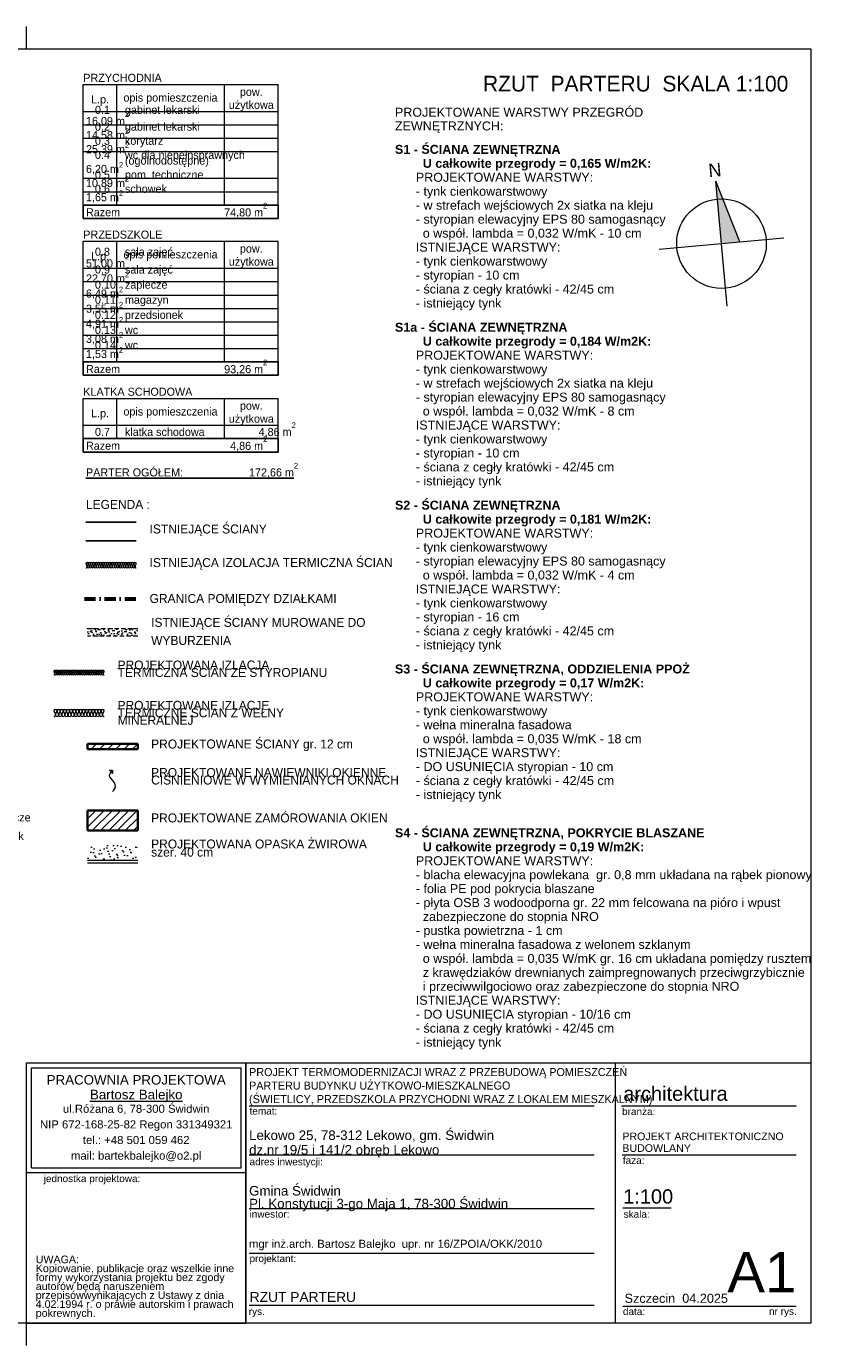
# Model space of a CAD drawing. Extents: x -613240 to -325500, y -25863 to 152403.
# Tile 122 of 254: x -412394 to -394469, y 14953 to 44403. Entities that reach past the tile are written whole.
import ezdxf

# ---------------------------------------------------------------- set-up
doc = ezdxf.new("R2010")
doc.units = 0
doc.header["$MEASUREMENT"] = 0
doc.linetypes.add('Krawędzie ukryte', pattern=[150, 100, -50])
doc.linetypes.add('Kreski i kropki', pattern=[450, 250, -100, 0, -100])
for name, color, linetype in [('A-Okna', 7, 'Continuous'), ('Arch ocieplenie', 7, 'Continuous'), ('Arch zmurowania', 7, 'Continuous'), ('Inwent Izolacje', 7, 'Continuous')]:
    doc.layers.add(name, color=color, linetype=linetype)
for name, color, linetype, lineweight, true_color in [('A-Okna_Nr_Pióra__9', 7, 'Continuous', 13, 0x3dad99), ('Arch ocieplenie_Nr_Pióra__44', 7, 'Continuous', 13, 0x029e21), ('Arch ocieplenie_Nr_Pióra__9', 7, 'Continuous', 13, 0x3dad99), ('Arch okna_Nr_Pióra__82', 7, 'Continuous', 20, 0xaaaaaa), ('Arch wyburzenia_Nr_Pióra__2', 7, 'Continuous', 13, 0x7f7f7f), ('Arch wykończenie_Nr_Pióra__3', 7, 'Continuous', 18, 0xff6600), ('Inwent Izolacje_Nr_Pióra__2', 7, 'Continuous', 13, 0x7f7f7f), ('INWENT.ŚCIANY_Nr_Pióra__2', 7, 'Continuous', 13, 0x7f7f7f)]:
    doc.layers.add(name, color=color, linetype=linetype, lineweight=lineweight, true_color=true_color)
for name, color, linetype, lineweight in [('Arch opisy_Nr_Pióra__1', 7, 'Continuous', 25), ('Arch opisy_Nr_Pióra__21', 7, 'Continuous', 9), ('Arch opisy_Nr_Pióra__5', 7, 'Continuous', 13), ('Arch opisy_Nr_Pióra__95', 6, 'Continuous', 13), ('ARCH TABELA_Nr_Pióra__1', 7, 'Continuous', 25), ('ARCH TABELA_Nr_Pióra__21', 7, 'Continuous', 9), ('ARCH TABELA_Nr_Pióra__7', 7, 'Continuous', 13), ('Arch tabelki_Nr_Pióra__21', 7, 'Continuous', 9), ('Arch teren_Nr_Pióra__5', 7, 'Continuous', 13), ('arch wypelnienia_Nr_Pióra__21', 7, 'Continuous', 9), ('Arch zmurowania_Nr_Pióra__21', 7, 'Continuous', 9), ('Arch zmurowania_Nr_Pióra__27', 7, 'Continuous', 35), ('INWENT KONST. DREWNIANA_Nr_Pióra__20', 1, 'Continuous', 60), ('INWENT OPISY_Nr_Pióra__21', 7, 'Continuous', 9), ('INWENT.ŚCIANY_Nr_Pióra__1', 7, 'Continuous', 25)]:
    doc.layers.add(name, color=color, linetype=linetype, lineweight=lineweight)
doc.styles.add('GENERATED_STYLE_10', font='arial.ttf')
doc.styles.add('GENERATED_STYLE_4', font='txt')
doc.styles.add('GENERATED_STYLE_5', font='txt')
doc.styles.add('GENERATED_STYLE_6', font='txt')
doc.styles.add('GENERATED_STYLE_7', font='arial.ttf')
doc.styles.add('GENERATED_STYLE_8', font='arial.ttf')
doc.styles.add('GENERATED_STYLE_9', font='arial.ttf')
doc.dimstyles.new('GENERATED_STYLE__9', dxfattribs={"dimtxt": 0.18, "dimasz": 109.44, "dimexe": 0.18, "dimexo": 0.0625, "dimgap": 0.09, "dimtad": 0, "dimtih": 1, "dimtoh": 1, "dimdec": 4, "dimzin": 0, "dimdsep": 46, "dimcen": 0.09, "dimadec": 0, "dimazin": 0, "dimtfac": 1, "dimtdec": 4, "dimtmove": 0, "dimatfit": 3, "dimldrblk": 'ARROWHEAD_11', "dimfxl": 0, "dimtolj": 1, "dimtzin": 0, "dimarcsym": 0})
pattern_1 = [(45, (0, 0), (-91.92388, 91.92388), [])]

# ---------------------------------------------------------------- blocks, each defined once
blk = doc.blocks.new('Izolacja cieplna 14_1', base_point=(-411779, 28995))
at = {"layer": 'Arch ocieplenie_Nr_Pióra__44', "linetype": 'Continuous'}
for p, q in [((-411777, 29108), (-411747, 29043)), ((-411742, 29043), (-411712, 29108)), ((-411707, 29108), (-411677, 29043)), ((-411672, 29043), (-411642, 29108)), ((-411637, 29108), (-411607, 29043)), ((-411602, 29043), (-411572, 29108)), ((-411567, 29108), (-411537, 29043)), ((-411532, 29043), (-411502, 29108)), ((-411497, 29108), (-411467, 29043)), ((-411462, 29043), (-411432, 29108)), ((-411427, 29108), (-411397, 29043)), ((-411392, 29043), (-411362, 29108)), ((-411357, 29108), (-411327, 29043)), ((-411322, 29043), (-411292, 29108)), ((-411287, 29108), (-411257, 29043)), ((-411252, 29043), (-411222, 29108)), ((-411217, 29108), (-411187, 29043)), ((-411182, 29043), (-411152, 29108)), ((-411147, 29108), (-411117, 29043)), ((-411112, 29043), (-411082, 29108)), ((-411077, 29108), (-411047, 29043)), ((-411042, 29043), (-411012, 29108)), ((-411007, 29108), (-410977, 29043)), ((-410972, 29043), (-410942, 29108)), ((-410937, 29108), (-410907, 29043)), ((-410902, 29043), (-410872, 29108)), ((-410867, 29108), (-410837, 29043)), ((-410832, 29043), (-410802, 29108)), ((-410797, 29108), (-410767, 29043)), ((-410762, 29043), (-410732, 29108)), ((-410727, 29108), (-410697, 29043)), ((-410692, 29043), (-410662, 29108))]:
    blk.add_line(p, q, dxfattribs=at)
for centre, start_param, end_param in [((-411744, 29121), 5.870392, 9.837571), ((-411674, 29121), 5.870392, 9.837571), ((-411604, 29121), 5.870392, 9.837571), ((-411534, 29121), 5.870392, 9.837571), ((-411464, 29121), 5.870392, 9.837571), ((-411394, 29121), 5.870392, 9.837571), ((-411324, 29121), 5.870392, 9.837571), ((-411254, 29121), 5.870392, 9.837571), ((-411184, 29121), 5.870392, 9.837571), ((-411114, 29121), 5.870392, 9.837571), ((-411044, 29121), 5.870392, 9.837571), ((-410974, 29121), 5.870392, 9.837571), ((-410904, 29121), 5.870392, 9.837571), ((-410834, 29121), 5.870392, 9.837571), ((-410764, 29121), 5.870392, 9.837571), ((-410694, 29121), 5.870392, 9.837571), ((-411779, 29029), 4.712389, 6.695979), ((-411709, 29029), 2.7288, 6.695979), ((-411639, 29029), 2.7288, 6.695979), ((-411569, 29029), 2.7288, 6.695979), ((-411499, 29029), 2.7288, 6.695979), ((-411429, 29029), 2.7288, 6.695979), ((-411359, 29029), 2.7288, 6.695979), ((-411289, 29029), 2.7288, 6.695979), ((-411219, 29029), 2.7288, 6.695979), ((-411149, 29029), 2.7288, 6.695979), ((-411079, 29029), 2.7288, 6.695979), ((-411009, 29029), 2.7288, 6.695979), ((-410939, 29029), 2.7288, 6.695979), ((-410869, 29029), 2.7288, 6.695979), ((-410799, 29029), 2.7288, 6.695979), ((-410729, 29029), 2.7288, 6.695979), ((-410659, 29029), 2.7288, 4.712389)]:
    blk.add_ellipse(centre, major_axis=(35, 0), ratio=0.97225, start_param=start_param, end_param=end_param, dxfattribs=at)
blk = doc.blocks.new('Izolacja cieplna 14_2', base_point=(-411779, 29925))
at = {"layer": 'Arch ocieplenie_Nr_Pióra__9', "linetype": 'Continuous'}
for p, q in [((-411778, 29996), (-411760, 29955)), ((-411756, 29955), (-411738, 29996)), ((-411735, 29996), (-411717, 29955)), ((-411713, 29955), (-411695, 29996)), ((-411692, 29996), (-411674, 29955)), ((-411670, 29955), (-411652, 29996)), ((-411648, 29996), (-411631, 29955)), ((-411627, 29955), (-411609, 29996)), ((-411605, 29996), (-411587, 29955)), ((-411584, 29955), (-411566, 29996)), ((-411562, 29996), (-411544, 29955)), ((-411541, 29955), (-411523, 29996)), ((-411519, 29996), (-411501, 29955)), ((-411498, 29955), (-411480, 29996)), ((-411476, 29996), (-411458, 29955)), ((-411455, 29955), (-411437, 29996)), ((-411433, 29996), (-411415, 29955)), ((-411412, 29955), (-411394, 29996)), ((-411390, 29996), (-411372, 29955)), ((-411368, 29955), (-411351, 29996)), ((-411347, 29996), (-411329, 29955)), ((-411325, 29955), (-411307, 29996)), ((-411304, 29996), (-411286, 29955)), ((-411282, 29955), (-411264, 29996)), ((-411261, 29996), (-411243, 29955)), ((-411239, 29955), (-411221, 29996)), ((-411218, 29996), (-411200, 29955)), ((-411196, 29955), (-411178, 29996)), ((-411175, 29996), (-411157, 29955)), ((-411153, 29955), (-411135, 29996)), ((-411132, 29996), (-411114, 29955)), ((-411110, 29955), (-411092, 29996)), ((-411088, 29996), (-411071, 29955)), ((-411067, 29955), (-411049, 29996)), ((-411045, 29996), (-411027, 29955)), ((-411024, 29955), (-411006, 29996)), ((-411002, 29996), (-410984, 29955)), ((-410981, 29955), (-410963, 29996)), ((-410959, 29996), (-410941, 29955)), ((-410938, 29955), (-410920, 29996)), ((-410916, 29996), (-410898, 29955)), ((-410895, 29955), (-410877, 29996)), ((-410873, 29996), (-410855, 29955)), ((-410852, 29955), (-410834, 29996)), ((-410830, 29996), (-410812, 29955)), ((-410808, 29955), (-410791, 29996)), ((-410787, 29996), (-410769, 29955)), ((-410765, 29955), (-410747, 29996)), ((-410744, 29996), (-410726, 29955)), ((-410722, 29955), (-410704, 29996)), ((-410701, 29996), (-410683, 29955)), ((-410679, 29955), (-410661, 29996))]:
    blk.add_line(p, q, dxfattribs=at)
for centre, start_param, end_param in [((-411758, 30004), 5.870392, 9.837571), ((-411779, 29947), 4.712389, 6.695979), ((-411736, 29947), 2.7288, 6.695979), ((-411715, 30004), 5.870392, 9.837571), ((-411693, 29947), 2.7288, 6.695979), ((-411672, 30004), 5.870392, 9.837571), ((-411650, 29947), 2.7288, 6.695979), ((-411629, 30004), 5.870392, 9.837571), ((-411607, 29947), 2.7288, 6.695979), ((-411586, 30004), 5.870392, 9.837571), ((-411564, 29947), 2.7288, 6.695979), ((-411543, 30004), 5.870392, 9.837571), ((-411521, 29947), 2.7288, 6.695979), ((-411499, 30004), 5.870392, 9.837571), ((-411478, 29947), 2.7288, 6.695979), ((-411456, 30004), 5.870392, 9.837571), ((-411435, 29947), 2.7288, 6.695979), ((-411413, 30004), 5.870392, 9.837571), ((-411392, 29947), 2.7288, 6.695979), ((-411370, 30004), 5.870392, 9.837571), ((-411349, 29947), 2.7288, 6.695979), ((-411327, 30004), 5.870392, 9.837571), ((-411306, 29947), 2.7288, 6.695979), ((-411284, 30004), 5.870392, 9.837571), ((-411263, 29947), 2.7288, 6.695979), ((-411241, 30004), 5.870392, 9.837571), ((-411219, 29947), 2.7288, 6.695979), ((-411198, 30004), 5.870392, 9.837571), ((-411176, 29947), 2.7288, 6.695979), ((-411155, 30004), 5.870392, 9.837571), ((-411133, 29947), 2.7288, 6.695979), ((-411112, 30004), 5.870392, 9.837571), ((-411090, 29947), 2.7288, 6.695979), ((-411069, 30004), 5.870392, 9.837571), ((-411047, 29947), 2.7288, 6.695979), ((-411026, 30004), 5.870392, 9.837571), ((-411004, 29947), 2.7288, 6.695979), ((-410983, 30004), 5.870392, 9.837571), ((-410961, 29947), 2.7288, 6.695979), ((-410939, 30004), 5.870392, 9.837571), ((-410918, 29947), 2.7288, 6.695979), ((-410896, 30004), 5.870392, 9.837571), ((-410875, 29947), 2.7288, 6.695979), ((-410853, 30004), 5.870392, 9.837571), ((-410832, 29947), 2.7288, 6.695979), ((-410810, 30004), 5.870392, 9.837571), ((-410789, 29947), 2.7288, 6.695979), ((-410767, 30004), 5.870392, 9.837571), ((-410746, 29947), 2.7288, 6.695979), ((-410724, 30004), 5.870392, 9.837571), ((-410703, 29947), 2.7288, 6.695979), ((-410681, 30004), 5.870392, 9.837571), ((-410659, 29947), 2.7288, 4.712389)]:
    blk.add_ellipse(centre, major_axis=(21.5, 0), ratio=0.987434, start_param=start_param, end_param=end_param, dxfattribs=at)
blk = doc.blocks.new('Ściana_1', base_point=(-411029, 28325))
at = {"layer": 'Arch zmurowania_Nr_Pióra__21', "linetype": 'Continuous'}
h = blk.add_hatch(dxfattribs=at)
h.set_pattern_fill('Common_Brick', color=256, style=0, pattern_type=2)
h.set_pattern_definition(pattern_1)
h.paths.add_polyline_path([(-411029, 28265), (-409909, 28265), (-409909, 28385), (-411029, 28385)], flags=0)
at = {"layer": 'Arch zmurowania_Nr_Pióra__27', "linetype": 'Continuous'}
for p, q in [((-409909, 28385), (-411029, 28385)), ((-411029, 28385), (-411029, 28265)), ((-409909, 28265), (-409909, 28385)), ((-411029, 28265), (-409909, 28265))]:
    blk.add_line(p, q, dxfattribs=at)
blk = doc.blocks.new('Ściana_7', base_point=(-411029, 26675))
at = {"layer": 'Arch zmurowania_Nr_Pióra__21', "linetype": 'Continuous'}
h = blk.add_hatch(dxfattribs=at)
h.set_pattern_fill('Common_Brick', color=256, style=0, pattern_type=2)
h.set_pattern_definition(pattern_1)
h.paths.add_polyline_path([(-411029, 26450), (-409909, 26450), (-409909, 26900), (-411029, 26900)], flags=0)
at = {"layer": 'Arch zmurowania_Nr_Pióra__27', "linetype": 'Continuous'}
for p, q in [((-409909, 26900), (-411029, 26900)), ((-411029, 26900), (-411029, 26450)), ((-409909, 26450), (-409909, 26900)), ((-411029, 26450), (-409909, 26450))]:
    blk.add_line(p, q, dxfattribs=at)
blk = doc.blocks.new('Izolacja cieplna 14_282', base_point=(-411064, 32315))
at = {"layer": 'Inwent Izolacje_Nr_Pióra__2', "linetype": 'Continuous'}
for p, q in [((-411062, 32400), (-411041, 32351)), ((-411037, 32351), (-411016, 32400)), ((-411011, 32400), (-410990, 32351)), ((-410986, 32351), (-410965, 32400)), ((-410961, 32400), (-410939, 32351)), ((-410935, 32351), (-410914, 32400)), ((-410910, 32400), (-410888, 32351)), ((-410884, 32351), (-410863, 32400)), ((-410859, 32400), (-410838, 32351)), ((-410833, 32351), (-410812, 32400)), ((-410808, 32400), (-410787, 32351)), ((-410782, 32351), (-410761, 32400)), ((-410757, 32400), (-410736, 32351)), ((-410731, 32351), (-410710, 32400)), ((-410706, 32400), (-410685, 32351)), ((-410681, 32351), (-410659, 32400)), ((-410655, 32400), (-410634, 32351)), ((-410630, 32351), (-410608, 32400)), ((-410604, 32400), (-410583, 32351)), ((-410579, 32351), (-410558, 32400)), ((-410553, 32400), (-410532, 32351)), ((-410528, 32351), (-410507, 32400)), ((-410502, 32400), (-410481, 32351)), ((-410477, 32351), (-410456, 32400)), ((-410451, 32400), (-410430, 32351)), ((-410426, 32351), (-410405, 32400)), ((-410401, 32400), (-410379, 32351)), ((-410375, 32351), (-410354, 32400)), ((-410350, 32400), (-410328, 32351)), ((-410324, 32351), (-410303, 32400)), ((-410299, 32400), (-410278, 32351)), ((-410273, 32351), (-410252, 32400)), ((-410248, 32400), (-410227, 32351)), ((-410222, 32351), (-410201, 32400)), ((-410197, 32400), (-410176, 32351)), ((-410171, 32351), (-410150, 32400)), ((-410146, 32400), (-410125, 32351)), ((-410121, 32351), (-410099, 32400)), ((-410095, 32400), (-410074, 32351)), ((-410070, 32351), (-410048, 32400)), ((-410044, 32400), (-410023, 32351)), ((-410019, 32351), (-409998, 32400)), ((-409993, 32400), (-409972, 32351)), ((-409968, 32351), (-409947, 32400))]:
    blk.add_line(p, q, dxfattribs=at)
for centre, start_param, end_param in [((-411039, 32410), 4.299595, 8.266775), ((-410988, 32410), 4.299595, 8.266775), ((-410937, 32410), 4.299595, 8.266775), ((-410886, 32410), 4.299595, 8.266775), ((-410835, 32410), 4.299595, 8.266775), ((-410784, 32410), 4.299595, 8.266775), ((-410734, 32410), 4.299595, 8.266775), ((-410683, 32410), 4.299595, 8.266775), ((-410632, 32410), 4.299595, 8.266775), ((-410581, 32410), 4.299595, 8.266775), ((-410530, 32410), 4.299595, 8.266775), ((-410479, 32410), 4.299595, 8.266775), ((-410428, 32410), 4.299595, 8.266775), ((-410377, 32410), 4.299595, 8.266775), ((-410326, 32410), 4.299595, 8.266775), ((-410275, 32410), 4.299595, 8.266775), ((-410224, 32410), 4.299595, 8.266775), ((-410174, 32410), 4.299595, 8.266775), ((-410123, 32410), 4.299595, 8.266775), ((-410072, 32410), 4.299595, 8.266775), ((-410021, 32410), 4.299595, 8.266775), ((-409970, 32410), 4.299595, 8.266775), ((-411064, 32341), 3.141593, 5.125182), ((-411014, 32341), 1.158004, 5.125183), ((-410963, 32341), 1.158004, 5.125183), ((-410912, 32341), 1.158004, 5.125183), ((-410861, 32341), 1.158004, 5.125183), ((-410810, 32341), 1.158004, 5.125183), ((-410759, 32341), 1.158004, 5.125183), ((-410708, 32341), 1.158004, 5.125183), ((-410657, 32341), 1.158004, 5.125183), ((-410606, 32341), 1.158004, 5.125183), ((-410555, 32341), 1.158004, 5.125183), ((-410504, 32341), 1.158004, 5.125183), ((-410454, 32341), 1.158004, 5.125183), ((-410403, 32341), 1.158004, 5.125183), ((-410352, 32341), 1.158004, 5.125183), ((-410301, 32341), 1.158004, 5.125183), ((-410250, 32341), 1.158004, 5.125183), ((-410199, 32341), 1.158004, 5.125183), ((-410148, 32341), 1.158004, 5.125183), ((-410097, 32341), 1.158004, 5.125183), ((-410046, 32341), 1.158004, 5.125183), ((-409995, 32341), 1.158004, 5.125183), ((-409944, 32341), 1.158004, 3.141593)]:
    blk.add_ellipse(centre, major_axis=(0, 25.5), ratio=0.997382, start_param=start_param, end_param=end_param, dxfattribs=at)
blk = doc.blocks.new('Krzywa_5', base_point=(-410469, 27325))
at = {"layer": 'A-Okna_Nr_Pióra__9', "linetype": 'Continuous'}
blk.add_hatch(color=256, dxfattribs=at).paths.add_polyline_path([(-410469, 27795), (-410470, 27725), (-410540, 27796)], flags=0)
for p, q in [((-410469, 27795), (-410540, 27796)), ((-410470, 27725), (-410540, 27796)), ((-410469, 27795), (-410470, 27725))]:
    blk.add_line(p, q, dxfattribs=at)
at = {"layer": 'A-Okna_Nr_Pióra__9', "linetype": 'Continuous', "flags": 128}
blk.add_lwpolyline([(-410469, 27325), (-410440, 27356), (-410419, 27391), (-410407, 27436), (-410409, 27474), (-410422, 27511), (-410469, 27575), (-410529, 27649), (-410536, 27681), (-410532, 27711), (-410505, 27760)], dxfattribs=at)
blk = doc.blocks.new('ARROWHEAD_11')
at = {"color": 0, "linetype": 'Continuous', "lineweight": 0}
blk.add_line((0, 0), (-1, 0), dxfattribs=at)
at = {"color": 0, "linetype": 'Continuous', "lineweight": 0, "const_width": 0.25, "flags": 128}
blk.add_lwpolyline([(-0.125, 0, 1), (0.125, 0, 1)], format="xyb", close=True, dxfattribs=at)

msp = doc.modelspace()

# ---------------------------------------------------------------- hatches: boundary and pattern name
at = {"layer": 'Arch okna_Nr_Pióra__82', "linetype": 'Continuous'}
h = msp.add_hatch(dxfattribs=at)
h.set_pattern_fill('Render', color=256, style=0, pattern_type=2)
h.set_pattern_definition([(45, (0, 350), (-111.36932, 111.36932), [0, -105, 0, -157.5]), (110, (350, 350), (148.00159, 53.86817), [0, -77, 0, -133])])
h.paths.add_polyline_path([(-409909.5, 26125.5), (-411029.5, 26125.5), (-411029.5, 25785.5), (-409909.5, 25785.5)], flags=0)
at = {"layer": 'Arch wyburzenia_Nr_Pióra__2', "linetype": 'Continuous'}
h = msp.add_hatch(dxfattribs=at)
h.set_pattern_fill('Cut_Stone', color=256, style=0, pattern_type=2)
h.set_pattern_definition([(45, (0, 200), (-63.63961, 63.63961), [0, -60, 0, -90]), (110, (200, 200), (84.572336, 30.781813), [0, -44, 0, -76])])
h.paths.add_polyline_path([(-411029.5, 30790.5), (-409909.5, 30790.5), (-409909.5, 30960.5), (-411029.5, 30960.5)], flags=0)
at = {"layer": 'arch wypelnienia_Nr_Pióra__21', "linetype": 'Continuous'}
msp.add_hatch(color=256, dxfattribs=at).paths.add_polyline_path([(-397006.5, 40948.5), (-396472.6, 39590.9), (-396880.9, 39554.2)], flags=0)

# ---------------------------------------------------------------- linework, layer by layer
at = {"layer": 'Arch opisy_Nr_Pióra__1', "linetype": 'Continuous'}
for p, q in [((-411124.5, 40413.1), (-411124.5, 40113.1)), ((-411124.5, 40413.1), (-406774.5, 40413.1)), ((-406774.5, 40413.1), (-406774.5, 40113.1)), ((-411124.5, 40113.1), (-406774.5, 40113.1)), ((-411124.5, 36913.1), (-411124.5, 36613.1)), ((-411124.5, 36913.1), (-406774.5, 36913.1)), ((-406774.5, 36913.1), (-406774.5, 36613.1)), ((-411124.5, 36613.1), (-406774.5, 36613.1)), ((-411124.5, 35200.8), (-411124.5, 34900.8)), ((-411124.5, 35200.8), (-406774.5, 35200.8)), ((-406774.5, 35200.8), (-406774.5, 34900.8)), ((-411124.5, 34900.8), (-406774.5, 34900.8))]:
    msp.add_line(p, q, dxfattribs=at)
at = {"layer": 'Arch opisy_Nr_Pióra__21', "linetype": 'Continuous'}
for p, q in [((-411124.5, 43106.1), (-406774.5, 43106.1)), ((-411124.5, 40413.1), (-411124.5, 43106.1)), ((-410374.5, 40413.1), (-410374.5, 43106.1)), ((-407974.5, 40413.1), (-407974.5, 43106.1)), ((-406774.5, 40413.1), (-406774.5, 43106.1)), ((-411124.5, 42506.1), (-406774.5, 42506.1)), ((-411124.5, 42206.1), (-406774.5, 42206.1)), ((-411124.5, 41906.1), (-406774.5, 41906.1)), ((-411124.5, 41607.8), (-406774.5, 41607.8)), ((-411124.5, 41011.4), (-406774.5, 41011.4)), ((-411124.5, 40711.4), (-406774.5, 40711.4)), ((-411124.5, 39606.1), (-406774.5, 39606.1)), ((-411124.5, 36913.1), (-411124.5, 39606.1)), ((-410374.5, 36913.1), (-410374.5, 39606.1)), ((-407974.5, 36913.1), (-407974.5, 39606.1)), ((-406774.5, 36913.1), (-406774.5, 39606.1)), ((-411124.5, 39006.1), (-406774.5, 39006.1)), ((-411124.5, 38706.1), (-406774.5, 38706.1)), ((-411124.5, 38406.1), (-406774.5, 38406.1)), ((-411124.5, 38106.1), (-407974.5, 38106.1)), ((-407974.5, 38106.1), (-406774.5, 38106.1)), ((-411124.5, 37807.8), (-406774.5, 37807.8)), ((-411124.5, 37511.4), (-406774.5, 37511.4)), ((-411124.5, 37211.4), (-406774.5, 37211.4)), ((-411124.5, 36099.1), (-406774.5, 36099.1)), ((-411124.5, 35200.8), (-411124.5, 36099.1)), ((-410374.5, 35200.8), (-410374.5, 36099.1)), ((-407974.5, 35200.8), (-407974.5, 36099.1)), ((-406774.5, 35200.8), (-406774.5, 36099.1)), ((-411124.5, 35499.1), (-406774.5, 35499.1)), ((-411124.5, 35499.1), (-406774.5, 35499.1))]:
    msp.add_line(p, q, dxfattribs=at)
at = {"layer": 'ARCH TABELA_Nr_Pióra__21', "linetype": 'Continuous'}
for p, q in [((-412389.9, 43902.6), (-412389.9, 44402.6)), ((-412389.9, 43902.6), (-412389.9, 44402.6)), ((-435639.9, 43902.6), (-394889.9, 43902.6)), ((-394889.9, 43902.6), (-394889.9, 15452.6)), ((-396755.4, 38159.8), (-397006.5, 40948.5)), ((-396472.6, 39590.9), (-397006.5, 40948.5)), ((-398275.3, 39428.6), (-395486.6, 39679.7)), ((-412389.9, 15452.6), (-412389.9, 21263.8)), ((-412389.9, 21263.8), (-407496.3, 21263.8)), ((-412389.9, 18817), (-412389.9, 21263.8)), ((-412389.9, 21263.8), (-394889.9, 21263.8)), ((-407496.3, 21263.8), (-407496.3, 15452.6)), ((-407496.3, 18817), (-407496.3, 21263.8)), ((-399251.6, 21263.8), (-399251.6, 15452.6)), ((-394889.9, 21263.8), (-394889.9, 15452.6)), ((-412283.6, 18923.4), (-412283.6, 21157.4)), ((-412283.6, 21157.4), (-407602.7, 21157.4)), ((-407602.7, 18923.4), (-407602.7, 21157.4)), ((-407496.3, 15452.6), (-407496.3, 20863.8)), ((-407424.1, 20307.4), (-399724.3, 20307.4)), ((-399112.3, 20307.4), (-395213, 20307.4)), ((-407424.1, 19213.8), (-399724.3, 19213.8)), ((-399094.9, 19213.8), (-395213, 19213.8)), ((-412283.6, 18923.4), (-407602.7, 18923.4)), ((-412389.9, 18817), (-407496.3, 18817)), ((-407424.1, 18013.8), (-399724.3, 18013.8)), ((-399083.1, 18031.1), (-398003.4, 18031.1)), ((-407424.1, 17013.8), (-399724.3, 17013.8)), ((-407424.1, 15852.6), (-399724.3, 15852.6)), ((-399083.1, 15835), (-396801.3, 15835)), ((-396801.3, 15835), (-395213, 15835)), ((-394889.9, 15452.6), (-435639.9, 15452.6)), ((-412389.9, 15452.6), (-407496.3, 15452.6)), ((-412389.9, 14952.6), (-412389.9, 15452.6)), ((-394889.9, 15452.6), (-407496.3, 15452.6))]:
    msp.add_line(p, q, dxfattribs=at)
msp.add_circle((-396880.9, 39554.2), 1000, dxfattribs=at)
at = {"layer": 'Arch teren_Nr_Pióra__5', "linetype": 'Continuous'}
for p, q in [((-409909.5, 25785.5), (-411029.5, 25785.5)), ((-409909.5, 25725.5), (-411029.5, 25725.5))]:
    msp.add_line(p, q, dxfattribs=at)
at = {"layer": 'Arch wykończenie_Nr_Pióra__3', "linetype": 'Continuous'}
for p, q in [((-411779.5, 30025.5), (-410659.5, 30025.5)), ((-411779.5, 29155.5), (-410659.5, 29155.5))]:
    msp.add_line(p, q, dxfattribs=at)
at = {"layer": 'INWENT KONST. DREWNIANA_Nr_Pióra__20', "linetype": 'Kreski i kropki'}
msp.add_line((-411099.5, 31625.5), (-409909.5, 31625.5), dxfattribs=at)
at = {"layer": 'INWENT.ŚCIANY_Nr_Pióra__1', "linetype": 'Continuous'}
for p, q in [((-411064.5, 33335.5), (-409944.5, 33335.5)), ((-409944.5, 32915.5), (-411064.5, 32915.5))]:
    msp.add_line(p, q, dxfattribs=at)
at = {"layer": 'INWENT.ŚCIANY_Nr_Pióra__2', "linetype": 'Continuous'}
msp.add_line((-411064.5, 32435.5), (-409944.5, 32435.5), dxfattribs=at)
at = {"layer": 'INWENT.ŚCIANY_Nr_Pióra__2', "linetype": 'Krawędzie ukryte'}
for p, q in [((-411029.5, 30960.5), (-409909.5, 30960.5)), ((-409909.5, 30790.5), (-411029.5, 30790.5))]:
    msp.add_line(p, q, dxfattribs=at)

# ---------------------------------------------------------------- block references
at = {"layer": 'A-Okna', "color": 135, "linetype": 'Continuous', "lineweight": 13, "true_color": 0x3dad99}
msp.add_blockref('Krzywa_5', (-410469.5, 27324.9), dxfattribs=at)
at = {"layer": 'Arch ocieplenie', "color": 104, "linetype": 'Continuous', "lineweight": 13, "true_color": 0x029e21}
for name, p in [('Izolacja cieplna 14_2', (-411779.5, 29925.5)), ('Izolacja cieplna 14_1', (-411779.5, 28995.5))]:
    msp.add_blockref(name, p, dxfattribs=at)
at = {"layer": 'Arch zmurowania'}
for name, p in [('Ściana_1', (-411029.5, 28325.5)), ('Ściana_7', (-411029.5, 26675.5))]:
    msp.add_blockref(name, p, dxfattribs=at)
at = {"layer": 'Inwent Izolacje', "color": 104, "linetype": 'Continuous', "lineweight": 13, "true_color": 0x029e21}
msp.add_blockref('Izolacja cieplna 14_282', (-411064.5, 32315.5), dxfattribs=at)

# ---------------------------------------------------------------- texts
at = {"layer": 'Arch opisy_Nr_Pióra__1', "linetype": 'Continuous', "char_height": 180}
for s, insert, attachment_point, style in [('{PRZYCHODNIA}', (-411124.5, 43161.3), 7, 'GENERATED_STYLE_5'), ('{L.p.}', (-410749.5, 42629), 8, 'GENERATED_STYLE_5'), ('{opis pomieszczenia}', (-409178.1, 42668.3), 8, 'GENERATED_STYLE_5'), ('{Razem}', (-411064.5, 40161.2), 7, 'GENERATED_STYLE_5'), ('{74,80 m\\A1{\\H0.7x;\\S2^  ;}}', (-407017.2, 40127.2), 9, 'GENERATED_STYLE_5'), ('{PRZEDSZKOLE}', (-411124.5, 39661.2), 7, 'GENERATED_STYLE_5'), ('{L.p.}', (-410749.5, 39129), 8, 'GENERATED_STYLE_5'), ('{opis pomieszczenia}', (-409178.1, 39168.3), 8, 'GENERATED_STYLE_5'), ('{Razem}', (-411064.5, 36661.2), 7, 'GENERATED_STYLE_5'), ('{93,26 m\\A1{\\H0.7x;\\S2^  ;}}', (-407017.2, 36627.2), 9, 'GENERATED_STYLE_5'), ('{KLATKA SCHODOWA}', (-411124.5, 36154.1), 7, 'GENERATED_STYLE_5'), ('{L.p.}', (-410749.5, 35621.9), 8, 'GENERATED_STYLE_5'), ('{opis pomieszczenia}', (-409178.1, 35661.2), 8, 'GENERATED_STYLE_5'), ('{   0.7     klatka schodowa                  4,86 m\\A1{\\H0.7x;\\S2^  ;}   }', (-411064.5, 35226), 7, 'GENERATED_STYLE_4'), ('{Razem}', (-411064.5, 34948.9), 7, 'GENERATED_STYLE_5'), ('{4,86 m\\A1{\\H0.7x;\\S2^  ;}}', (-407017.2, 34914.9), 9, 'GENERATED_STYLE_5'), ('{\\LPARTER OGÓŁEM:                      172,66 m\\A1{\\H0.7x;\\S2^  ;}}', (-411064.5, 34322.6), 7, 'GENERATED_STYLE_5')]:
    msp.add_mtext(s, dxfattribs=dict(at, insert=insert, attachment_point=attachment_point, style=style))
for s, insert, width, attachment_point, line_spacing_factor, style in [('{   0.1     gabinet lekarski                   16,09 m\\A1{\\H0.7x;\\S2^  ;}\\P   0.2     gabinet lekarski                   14,58 m\\A1{\\H0.7x;\\S2^  ;}\\P   0.3     korytarz                               25,39 m\\A1{\\H0.7x;\\S2^  ;}   \\P   0.4     wc dla niepełnsprawnych\\P             (ogólnodostępne)                  6,20 m\\A1{\\H0.7x;\\S2^  ;}   \\P   0.5     pom. techniczne                  10,89 m\\A1{\\H0.7x;\\S2^  ;}   \\P   0.6     schowek                                1,65 m\\A1{\\H0.7x;\\S2^  ;}   }', (-411064.5, 40438.3), 4290, 7, 0.421326, 'GENERATED_STYLE_4'), ('{pow.\\Pużytkowa}', (-407374.5, 42507.4), 1200, 8, 0.967252, 'GENERATED_STYLE_5'), ('{   0.8     sala zajęć                            51,00 m\\A1{\\H0.7x;\\S2^  ;}\\P   0.9     sala zajęć                            22,70 m\\A1{\\H0.7x;\\S2^  ;}\\P   0.10   zaplecze                                6,49 m\\A1{\\H0.7x;\\S2^  ;}   \\P   0.11   magazyn                                3,55 m\\A1{\\H0.7x;\\S2^  ;}   \\P   0.12   przedsionek                           4,91 m\\A1{\\H0.7x;\\S2^  ;}   \\P   0.13   wc                                           3,08 m\\A1{\\H0.7x;\\S2^  ;}   \\P   0.14   wc                                           1,53 m\\A1{\\H0.7x;\\S2^  ;}}', (-411064.5, 36938.3), 4290, 7, 0.458179, 'GENERATED_STYLE_4'), ('{pow.\\Pużytkowa}', (-407374.5, 39007.4), 1200, 8, 0.967252, 'GENERATED_STYLE_5'), ('{pow.\\Pużytkowa}', (-407374.5, 35500.3), 1200, 8, 0.967252, 'GENERATED_STYLE_5')]:
    msp.add_mtext(s, dxfattribs=dict(at, insert=insert, width=width, attachment_point=attachment_point, line_spacing_factor=line_spacing_factor, style=style))
at = {"layer": 'Arch opisy_Nr_Pióra__21', "linetype": 'Continuous', "insert": (-395389.9, 43299.1), "char_height": 350, "attachment_point": 3, "style": 'GENERATED_STYLE_6'}
msp.add_mtext('{RZUT  PARTERU  SKALA 1:100}', dxfattribs=at)
at = {"layer": 'Arch opisy_Nr_Pióra__21', "linetype": 'Continuous', "insert": (-404168.5, 42586), "char_height": 200, "width": 9728.552, "attachment_point": 1, "line_spacing_factor": 0.918345, "style": 'GENERATED_STYLE_10'}
msp.add_mtext('{PROJEKTOWANE WARSTWY PRZEGRÓD \\PZEWNĘTRZNYCH:}', dxfattribs=at)
at = {"layer": 'Arch opisy_Nr_Pióra__5', "linetype": 'Continuous', "char_height": 200, "width": 9728.552, "attachment_point": 1, "style": 'GENERATED_STYLE_10'}
for s, insert, line_spacing_factor in [('\\A1;{\\fArial|b1|i0|c0|p38;S1 - ŚCIANA ZEWNĘTRZNA\\P        U całkowite przegrody = 0,165 W/m2K:\\P\\fArial|b0|i0|c0|p38;      PROJEKTOWANE WARSTWY:\\P      - tynk cienkowarstwowy\\P      - w strefach wejściowych 2x siatka na kleju\\P      - styropian elewacyjny EPS 80 samogasnący \\P        o współ. lambda = 0,032 W/mK - 10 cm  \\P      ISTNIEJĄCE WARSTWY:\\P      - tynk cienkowarstwowy\\P      - styropian - 10 cm \\P      - ściana z cegły kratówki - 42/45 cm\\P      - istniejący tynk}', (-404168.5, 41757.4), 0.935307), ('\\A1;{\\fArial|b1|i0|c0|p38;S1a - ŚCIANA ZEWNĘTRZNA\\P        U całkowite przegrody = 0,184 W/m2K:\\P\\fArial|b0|i0|c0|p38;      PROJEKTOWANE WARSTWY:\\P      - tynk cienkowarstwowy\\P      - w strefach wejściowych 2x siatka na kleju\\P      - styropian elewacyjny EPS 80 samogasnący \\P        o współ. lambda = 0,032 W/mK - 8 cm  \\P      ISTNIEJĄCE WARSTWY:\\P      - tynk cienkowarstwowy\\P      - styropian - 10 cm \\P      - ściana z cegły kratówki - 42/45 cm\\P      - istniejący tynk}', (-404168.5, 37786), 0.935307), ('\\A1;{\\fArial|b1|i0|c0|p38;S2 - ŚCIANA ZEWNĘTRZNA\\P        U całkowite przegrody = 0,181 W/m2K:\\P\\fArial|b0|i0|c0|p38;      PROJEKTOWANE WARSTWY:\\P      - tynk cienkowarstwowy\\P      - styropian elewacyjny EPS 80 samogasnący \\P        o współ. lambda = 0,032 W/mK - 4 cm  \\P      ISTNIEJĄCE WARSTWY:\\P      - tynk cienkowarstwowy\\P      - styropian - 16 cm \\P      - ściana z cegły kratówki - 42/45 cm\\P      - istniejący tynk}', (-404168.5, 33814.5), 0.935504), ('\\A1;{\\fArial|b1|i0|c0|p38;S3 - ŚCIANA ZEWNĘTRZNA, ODDZIELENIA PPOŻ\\P        U całkowite przegrody = 0,17 W/m2K:\\P\\fArial|b0|i0|c0|p38;      PROJEKTOWANE WARSTWY:\\P      - tynk cienkowarstwowy\\P      - wełna mineralna fasadowa \\P        o współ. lambda = 0,035 W/mK - 18 cm  \\P      ISTNIEJĄCE WARSTWY:\\P      - DO USUNIĘCIA styropian - 10 cm \\P      - ściana z cegły kratówki - 42/45 cm\\P      - istniejący tynk}', (-404168.5, 30157.4), 0.933892), ('\\A1;{\\fArial|b1|i0|c0|p38;S4 - ŚCIANA ZEWNĘTRZNA, POKRYCIE BLASZANE\\P        U całkowite przegrody = 0,19 W/m2K:\\P\\fArial|b0|i0|c0|p38;      PROJEKTOWANE WARSTWY:\\P      - blacha elewacyjna powlekana  gr. 0,8 mm układana na rąbek pionowy\\P      - folia PE pod pokrycia blaszane\\P      - płyta OSB 3 wodoodporna gr. 22 mm felcowana na pióro i wpust\\P        zabezpieczone do stopnia NRO\\P      - pustka powietrzna - 1 cm\\P      - wełna mineralna fasadowa z welonem szklanym\\P        o współ. lambda = 0,035 W/mK gr. 16 cm układana pomiędzy rusztem\\P        z krawędziaków drewnianych zaimpregnowanych przeciwgrzybicznie\\P        i przeciwwilgociowo oraz zabezpieczone do stopnia NRO \\P      ISTNIEJĄCE WARSTWY:\\P      - DO USUNIĘCIA styropian - 10/16 cm \\P      - ściana z cegły kratówki - 42/45 cm\\P      - istniejący tynk}', (-404168.5, 26500.2), 0.934447)]:
    msp.add_mtext(s, dxfattribs=dict(at, insert=insert, line_spacing_factor=line_spacing_factor))
at = {"layer": 'Arch opisy_Nr_Pióra__95', "linetype": 'Continuous', "char_height": 180, "attachment_point": 4, "style": 'GENERATED_STYLE_4'}
for s, insert, width in [('{naczynie wzbiorcze CWU}', (-414386.5, 26592.9), 2361.61), ('{zasobnik CWU}', (-413402.2, 26177.6), 1377.32)]:
    msp.add_mtext(s, dxfattribs=dict(at, insert=insert, width=width))
at = {"layer": 'ARCH TABELA_Nr_Pióra__1', "linetype": 'Continuous', "insert": (-407424.1, 20312.1), "char_height": 180, "attachment_point": 7, "line_spacing_factor": 1.005757, "style": 'GENERATED_STYLE_5'}
msp.add_mtext('{\\pt22543.2;PROJEKT TERMOMODERNIZACJI WRAZ Z PRZEBUDOWĄ POMIESZCZEŃ \\P\\pt22543.2;PARTERU BUDYNKU UŻYTKOWO-MIESZKALNEGO\\P\\pt22543.2;(ŚWIETLICY, PRZEDSZKOLA PRZYCHODNI WRAZ Z LOKALEM MIESZKALNYM)}', dxfattribs=at)
at = {"layer": 'ARCH TABELA_Nr_Pióra__1', "linetype": 'Continuous', "insert": (-407410.3, 16148), "char_height": 220, "attachment_point": 1, "style": 'GENERATED_STYLE_9'}
msp.add_mtext('{RZUT PARTERU}', dxfattribs=at)
at = {"layer": 'ARCH TABELA_Nr_Pióra__21', "linetype": 'Continuous', "insert": (-407424.1, 17952.5), "char_height": 212.766, "attachment_point": 7, "line_spacing_factor": 0.807442, "style": 'GENERATED_STYLE_7'}
msp.add_mtext('{Gmina Świdwin\\PPl. Konstytucji 3-go Maja 1, 78-300 Świdwin}', dxfattribs=at)
at = {"layer": 'ARCH TABELA_Nr_Pióra__7', "linetype": 'Continuous'}
for s, insert, char_height, attachment_point, line_spacing_factor, style in [('{PRACOWNIA PROJEKTOWA\\P\\LBartosz Balejko}', (-409943.1, 20992.5), 212.766, 2, 0.926719, 'GENERATED_STYLE_8'), ('{Lekowo 25, 78-312 Lekowo, gm. Świdwin\\Pdz.nr 19/5 i 141/2 obręb Lekowo}', (-407424.1, 19152.5), 212.766, 7, 0.918867, 'GENERATED_STYLE_7'), ('{PROJEKT ARCHITEKTONICZNO\\PBUDOWLANY}', (-399094.9, 19709.2), 170, 1, 0.923713, 'GENERATED_STYLE_7')]:
    msp.add_mtext(s, dxfattribs=dict(at, insert=insert, char_height=char_height, attachment_point=attachment_point, line_spacing_factor=line_spacing_factor, style=style))
at = {"layer": 'ARCH TABELA_Nr_Pióra__7', "linetype": 'Continuous', "style": 'GENERATED_STYLE_7'}
for s, insert, char_height, attachment_point in [('{architektura}', (-399073.7, 20737.1), 319.16, 1), ('{temat:}', (-407413.4, 20270.9), 159.58, 1), ('{branża:}', (-399100.5, 20258.7), 159.58, 1), ('{adres inwestycji:}', (-407413.4, 19137.6), 159.58, 1), ('{faza:}', (-399083.1, 19168.7), 159.58, 1), ('{jednostka projektowa:}', (-412007, 18762.4), 159.58, 1), ('{1:100}', (-399075.8, 18442.4), 319.16, 1), ('{inwestor:}', (-407413.4, 17968.7), 159.58, 1), ('{skala:}', (-399065.4, 17966.8), 159.58, 1), ('{mgr inż.arch. Bartosz Balejko  upr. nr 16/ZPOIA/OKK/2010}', (-407426.3, 17315.7), 180, 1), ('{projektant:}', (-407413.4, 16977.3), 159.58, 1), ('{A1}', (-395213, 17043.6), 900, 3), ('{Szczecin  04.2025}', (-399044.4, 16110), 202.128, 1), ('{rys.}', (-407431.3, 15795.5), 159.58, 1), ('{data:}', (-399081.7, 15795.5), 159.58, 1), ('{nr rys.}', (-395820.9, 15798.5), 159.58, 1)]:
    msp.add_mtext(s, dxfattribs=dict(at, insert=insert, char_height=char_height, attachment_point=attachment_point))
for s, insert, char_height, width, attachment_point, line_spacing_factor in [('{ul.Różana 6, 78-300 Świdwin\\PNIP 672-168-25-82 Regon 331349321\\Ptel.: +48 501 059 462\\Pmail: bartekbalejko@o2.pl}', (-409943.1, 20330.5), 180.852, 4680.851, 2, 1.156383), ('{UWAGA:\\PKopiowanie, publikacje oraz wszelkie inne formy wykorzystania projektu bez zgody autorów będą naruszeniem przepisówwynikających z Ustawy z dnia 4.02.1994 r. o prawie autorskim i prawach pokrewnych.}', (-412184.8, 16962.4), 170.2128, 4483.408, 1, 0.703415)]:
    msp.add_mtext(s, dxfattribs=dict(at, insert=insert, char_height=char_height, width=width, attachment_point=attachment_point, line_spacing_factor=line_spacing_factor))
at = {"layer": 'Arch tabelki_Nr_Pióra__21', "linetype": 'Continuous', "insert": (-397042.4, 41347.2), "char_height": 300, "attachment_point": 2, "rotation": 5.14546, "style": 'GENERATED_STYLE_5'}
msp.add_mtext('{N}', dxfattribs=at)
at = {"layer": 'INWENT OPISY_Nr_Pióra__21', "linetype": 'Continuous', "char_height": 200, "attachment_point": 1, "style": 'GENERATED_STYLE_5'}
for s, insert in [('{LEGENDA :}', (-411064.5, 33831)), ('{ISTNIEJĄCE ŚCIANY}', (-409644.5, 33282.4)), ('{ISTNIEJĄCA IZOLACJA TERMICZNA ŚCIAN}', (-409644.5, 32532.4)), ('{GRANICA POMIĘDZY DZIAŁKAMI}', (-409644.5, 31731)), ('{PROJEKTOWANE ŚCIANY gr. 12 cm}', (-409609.5, 28482.4)), ('{PROJEKTOWANE ZAMÓROWANIA OKIEN}', (-409609.5, 26832.4))]:
    msp.add_mtext(s, dxfattribs=dict(at, insert=insert))
for s, insert, width, line_spacing_factor in [('{ISTNIEJĄCE ŚCIANY MUROWANE DO WYBURZENIA}', (-409609.5, 31197.1), 4861.522, 1.206619), ('{PROJEKTOWANA IZLACJA TERMICZNA ŚCIAN ZE STYROPIANU}', (-410359.5, 30245.7), 4861.522, 0.500942), ('{PROJEKTOWANE IZLACJE TERMICZNE ŚCIAN Z WEŁNY MINERALNEJ}', (-410359.5, 29345.7), 4861.522, 0.500942), ('{PROJEKTOWANE NAWIEWNIKI OKIENNE\\PCIŚNIENIOWE W WYMIENIANYCH OKNACH}', (-409609.5, 27845.7), 5740.969, 0.500942), ('{PROJEKTOWANA OPASKA ŻWIROWA \\Pszer. 40 cm}', (-409609.5, 26250.6), 4861.522, 0.546462)]:
    msp.add_mtext(s, dxfattribs=dict(at, insert=insert, width=width, line_spacing_factor=line_spacing_factor))

# ---------------------------------------------------------------- leaders
at = {"layer": 'Arch opisy_Nr_Pióra__95', "linetype": 'Continuous', "annotation_type": 0, "has_hookline": 1, "hookline_direction": 0, "text_width": 1114.3}
msp.add_leader([(-416314.9, 25592.6), (-413803.1, 26177.6), (-413402.3, 26177.6)], dimstyle='GENERATED_STYLE__9', dxfattribs=at)

doc.saveas('drawing.dxf')
